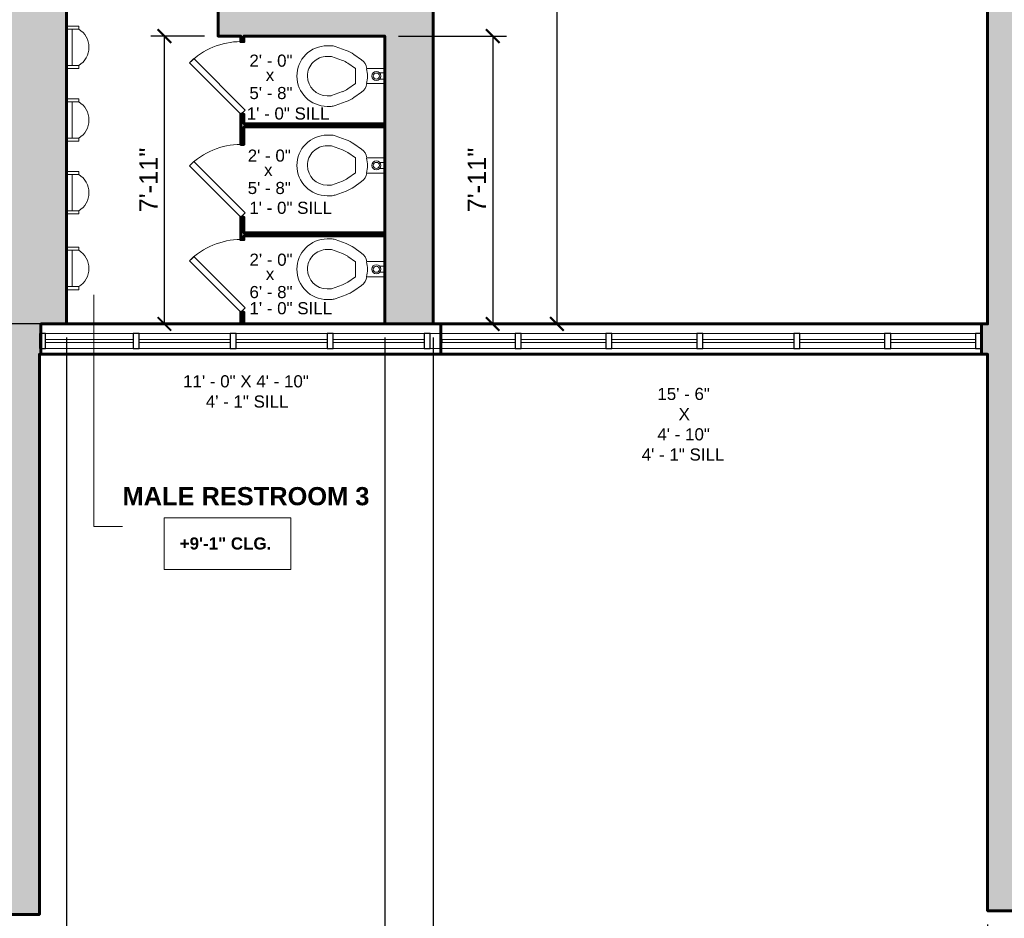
# Model space of a CAD drawing. Header units: inches. Extents: x -2078 to 109126, y -964 to 6385.
# Tile 154 of 256: x 25707 to 26032, y 3670 to 3966. Entities that reach past the tile are written whole.
import ezdxf

# ---------------------------------------------------------------- set-up
doc = ezdxf.new("R2010")
doc.units = ezdxf.units.IN
doc.header["$MEASUREMENT"] = 0
for name, color, linetype, lineweight in [('A-ANNO', 2, 'Continuous', 5), ('A-ANNO-DIMS', 1, 'Continuous', 9), ('A-DOOR', 1, 'Continuous', 18), ('A-FIXT', 150, 'Continuous', 9), ('A-GLAZ-CURT', 52, 'Continuous', 9), ('A-GLAZ-CWMG', 51, 'Continuous', 9), ('A-WALL', 3, 'Continuous', 40), ('A-WINDOWS', 2, 'Continuous', 18)]:
    doc.layers.add(name, color=color, linetype=linetype, lineweight=lineweight)
doc.layers.add('A-HATCH', color=9, linetype='Continuous')
doc.styles.add('Arial_1', font='arial.ttf', dxfattribs={"height": 0.0625})
doc.styles.add('Arial_2', font='arial.ttf', dxfattribs={"height": 3})
doc.styles.add('Arial_B', font='arialbd.ttf', dxfattribs={"height": 4.5})
doc.styles.add('Arial_B_1', font='arialbd.ttf', dxfattribs={"height": 3})
doc.styles.add('JC', font='arial.ttf', dxfattribs={"height": 0.125})
doc.dimstyles.new('JC-DIMS', dxfattribs={"dimtxt": 0.125, "dimasz": 0.09375, "dimexe": 0.09375, "dimexo": 0.09375, "dimgap": 0.046875, "dimtad": 1, "dimdec": 1, "dimzin": 0, "dimdsep": 46, "dimlunit": 4, "dimtxsty": 'JC', "dimblk": 'ARCHTICK', "dimcen": 0.09, "dimclrd": 1, "dimclre": 1, "dimclrt": 256, "dimadec": 0, "dimazin": 0, "dimtfac": 1, "dimtdec": 1, "dimtofl": 0, "dimtmove": 1, "dimatfit": 3, "dimfxl": 1, "dimtolj": 1, "dimtzin": 0, "dimarcsym": 0})

# ---------------------------------------------------------------- blocks, each defined once
blk = doc.blocks.new('Instance - Opening - 16_ x 24_-1571883-3RD FL')
at = {"layer": 'A-WINDOWS'}
for p, q in [((-66, -5), (-66, 5)), ((-66, 5), (66, 5)), ((66, 5), (66, -5)), ((66, -5), (-66, -5))]:
    blk.add_line(p, q, dxfattribs=at)
blk = doc.blocks.new('System Panel - Glazed-1686728-3RD FL')
at = {"layer": 'A-GLAZ-CURT', "lineweight": 18}
for p, q in [((14.5, 0.5), (-14.5, 0.5)), ((-14.5, 0.5), (-14.5, -0.5)), ((14.5, -0.5), (14.5, 0.5)), ((-14.5, -0.5), (14.5, -0.5))]:
    blk.add_line(p, q, dxfattribs=at)
blk = doc.blocks.new('M_Toilet-Commercial-Wall-3D - 380mm Seat Height-1680325-3RD FL')
at = {"layer": 'A-FIXT'}
for p, q in [((5.94, 27), (5.94, 25.71)), ((9.44, 25.71), (9.44, 27)), ((22.44, 27), (22.44, 25.71)), ((25.94, 25.71), (25.94, 27)), ((6.18, 24.34), (7.5, 20.72)), ((10.79, 21.92), (9.47, 25.53)), ((22.41, 25.53), (21.1, 21.92)), ((24.38, 20.72), (25.7, 24.34)), ((13.47, 17.65), (11.69, 20.18)), ((20.19, 20.18), (18.42, 17.65)), ((8.82, 18.18), (10.6, 15.64)), ((13.47, 17.65), (18.42, 17.65)), ((21.28, 15.64), (23.06, 18.18)), ((13.44, 13.96), (13.44, 8)), ((18.44, 8), (18.44, 13.96)), ((14.93, 8), (14.93, 9.67)), ((16.95, 8), (16.95, 9.67))]:
    blk.add_line(p, q, dxfattribs=at)
for centre, radius, start, end in [((15.94, 27), 10, 90, 180), ((15.94, 27), 10, 360, 90), ((15.94, 27), 6.5, 90, 180), ((15.94, 27), 6.5, 360, 90), ((9.94, 25.71), 4, 180, 200), ((21.94, 25.71), 4, 340, 0), ((17.83, 24.48), 11, 200, 215), ((17.83, 24.48), 7.5, 200, 215), ((14.05, 24.48), 7.5, 325, 340), ((14.05, 24.48), 11, 325, 340), ((13.88, 17.93), 4, 215, 263.7549), ((15.9, 23.78), 10.07, 255.8499, 284.1501), ((18.01, 17.93), 4, 276.2451, 325), ((15.94, 10.78), 1.5, 360, 180), ((15.94, 10.78), 1.5, 180, 0), ((15.94, 10.78), 1, 360, 180), ((15.94, 10.78), 1, 180, 360)]:
    blk.add_arc(centre, radius, start, end, dxfattribs=at)
blk = doc.blocks.new('M_Urinal-Wall-3D - M_Urinal-Wall-3D-1680492-3RD FL')
at = {"layer": 'A-FIXT'}
for p, q in [((-10.29, 22), (-11.29, 22)), ((-11.29, 22), (-11.29, 18)), ((-10.29, 22), (-10.29, 18)), ((-10.29, 19.85), (-10.29, 18)), ((1.71, 19.85), (-10.29, 19.85)), ((2.73, 22), (1.71, 22)), ((1.71, 22), (1.71, 18)), ((1.71, 18), (1.71, 19.85)), ((2.73, 18), (2.73, 22))]:
    blk.add_line(p, q, dxfattribs=at)
blk.add_arc((-4.29, 18.39), 7, 31.0027, 148.9973, dxfattribs=at)
blk = doc.blocks.new('JC_SINGLE DOOR-NO TRIM - SINGLE DOOR-1712337-3RD FL')
at = {"layer": 'A-DOOR', "lineweight": 30}
for p, q in [((-6.38, -16.06), (10.59, 0.91)), ((10.59, 0.91), (12, -0.5)), ((12, -0.5), (-4.97, -17.47)), ((-4.97, -17.47), (-6.38, -16.06))]:
    blk.add_line(p, q, dxfattribs=at)
at = {"layer": 'A-DOOR', "lineweight": 9}
blk.add_arc((12, -0.5), 24, 180, 225, dxfattribs=at)
blk = doc.blocks.new('System Panel - Glazed-1686729-3RD FL')
at = {"layer": 'A-GLAZ-CURT', "lineweight": 18}
for p, q in [((15, 0.5), (-15, 0.5)), ((-15, 0.5), (-15, -0.5)), ((15, -0.5), (15, 0.5)), ((-15, -0.5), (15, -0.5))]:
    blk.add_line(p, q, dxfattribs=at)
blk = doc.blocks.new('System Panel - Glazed-1686730-3RD FL')
at = {"layer": 'A-GLAZ-CURT', "lineweight": 18}
for p, q in [((14, 0.5), (-14, 0.5)), ((-14, 0.5), (-14, -0.5)), ((14, -0.5), (14, 0.5)), ((-14, -0.5), (14, -0.5))]:
    blk.add_line(p, q, dxfattribs=at)
blk = doc.blocks.new('Rectangular Mullion - 2_5_ x 5_ rectangular-V13-3RD FL')
at = {"layer": 'A-GLAZ-CWMG', "lineweight": 30}
for p, q in [((0, 2.5), (-2, 2.5)), ((-2, 2.5), (-2, -2.5)), ((0, -2.5), (0, 2.5)), ((-2, -2.5), (0, -2.5))]:
    blk.add_line(p, q, dxfattribs=at)
blk = doc.blocks.new('Rectangular Mullion - 2_5_ x 5_ rectangular-V14-3RD FL')
at = {"layer": 'A-GLAZ-CWMG', "lineweight": 30}
for p, q in [((-2, 2.5), (0, 2.5)), ((-2, -2.5), (-2, 2.5)), ((0, 2.5), (0, -2.5)), ((0, -2.5), (-2, -2.5))]:
    blk.add_line(p, q, dxfattribs=at)
blk = doc.blocks.new('Rectangular Mullion - 2_5_ x 5_ rectangular-1684009-3RD FL')
at = {"layer": 'A-GLAZ-CWMG'}
for p, q in [((-934.7, 173.07), (-934.7, 202.07)), ((-929.7, 173.07), (-929.7, 202.07))]:
    blk.add_line(p, q, dxfattribs=at)
blk = doc.blocks.new('Rectangular Mullion - 2_5_ x 5_ rectangular-V15-3RD FL')
at = {"layer": 'A-GLAZ-CWMG', "lineweight": 30}
for p, q in [((-1, 2.5), (1, 2.5)), ((-1, -2.5), (-1, 2.5)), ((1, 2.5), (1, -2.5)), ((1, -2.5), (-1, -2.5))]:
    blk.add_line(p, q, dxfattribs=at)
blk = doc.blocks.new('Rectangular Mullion - 2_5_ x 5_ rectangular-1657292-3RD FL')
at = {"layer": 'A-GLAZ-CWMG'}
for p, q in [((-934.7, -5.73), (-934.7, 24.27)), ((-929.7, -5.73), (-929.7, 24.27))]:
    blk.add_line(p, q, dxfattribs=at)
blk = doc.blocks.new('Rectangular Mullion - 2_5_ x 5_ rectangular-V16-3RD FL')
at = {"layer": 'A-GLAZ-CWMG'}
for p, q in [((-261.14, -235.09), (-264.63, -235.09)), ((-236.63, -235.09), (-260.63, -235.09)), ((-261.14, -240.09), (-264.63, -240.09)), ((-236.63, -240.09), (-260.63, -240.09))]:
    blk.add_line(p, q, dxfattribs=at)
blk = doc.blocks.new('Rectangular Mullion - 2_5_ x 5_ rectangular-1576961-3RD FL')
at = {"layer": 'A-GLAZ-CWMG'}
for p, q in [((950.3, 463.57), (922.3, 463.57)), ((950.3, 458.57), (922.3, 458.57))]:
    blk.add_line(p, q, dxfattribs=at)
blk = doc.blocks.new('Rectangular Mullion - 2_5_ x 5_ rectangular-1686727-3RD FL')
at = {"layer": 'A-GLAZ-CWMG'}
for p, q in [((-84.64, -235.09), (-112.63, -235.09)), ((-84.64, -240.09), (-112.63, -240.09))]:
    blk.add_line(p, q, dxfattribs=at)
blk = doc.blocks.new('_ArchTick')
at = {"color": 0, "linetype": 'ByBlock', "const_width": 0.15}
blk.add_lwpolyline([(-0.5, -0.5), (0.5, 0.5)], dxfattribs=at)
blk = doc.blocks.new('*D779')
at = {"layer": 'A-ANNO-DIMS', "color": 1, "lineweight": -2, "transparency": 16777216}
for p, q in [((25713.33, 3666.66), (25713.33, 3379.5)), ((26026.32, 3667.86), (26026.32, 3379.5)), ((25713.33, 3384), (26026.32, 3384))]:
    blk.add_line(p, q, dxfattribs=at)
at = {"layer": 'Defpoints', "color": 0, "transparency": 16777216}
for p in [(26026.32, 3672.36), (25713.33, 3671.16), (26026.32, 3384)]:
    blk.add_point(p, dxfattribs=at)
at = {"layer": 'A-ANNO-DIMS', "color": 1, "lineweight": -2, "transparency": 16777216, "xscale": 4.5, "yscale": 4.5, "zscale": 4.5, "rotation": 180}
blk.add_blockref('_ArchTick', (25713.33, 3384), dxfattribs=at)
at = {"layer": 'A-ANNO-DIMS', "color": 1, "lineweight": -2, "transparency": 16777216, "xscale": 4.5, "yscale": 4.5, "zscale": 4.5}
blk.add_blockref('_ArchTick', (26026.32, 3384), dxfattribs=at)
at = {"layer": 'A-ANNO-DIMS', "transparency": 16777216, "insert": (25869.82, 3389.32), "char_height": 6, "width": 0.4874, "attachment_point": 5, "style": 'JC'}
blk.add_mtext('\\A1;26\'-1"', dxfattribs=at)
blk = doc.blocks.new('*D781')
at = {"layer": 'A-ANNO-DIMS', "color": 1, "lineweight": -2, "transparency": 16777216}
for p, q in [((25843.33, 3861.52), (25843.33, 3422.48)), ((26026.32, 3667.86), (26026.32, 3422.48)), ((25843.33, 3426.98), (26026.32, 3426.98))]:
    blk.add_line(p, q, dxfattribs=at)
at = {"layer": 'Defpoints', "color": 0, "transparency": 16777216}
for p in [(25843.33, 3866.02), (26026.32, 3672.36), (26026.32, 3426.98)]:
    blk.add_point(p, dxfattribs=at)
at = {"layer": 'A-ANNO-DIMS', "color": 1, "lineweight": -2, "transparency": 16777216, "xscale": 4.5, "yscale": 4.5, "zscale": 4.5, "rotation": 180}
blk.add_blockref('_ArchTick', (25843.33, 3426.98), dxfattribs=at)
at = {"layer": 'A-ANNO-DIMS', "color": 1, "lineweight": -2, "transparency": 16777216, "xscale": 4.5, "yscale": 4.5, "zscale": 4.5}
blk.add_blockref('_ArchTick', (26026.32, 3426.98), dxfattribs=at)
at = {"layer": 'A-ANNO-DIMS', "transparency": 16777216, "insert": (25934.82, 3432.29), "char_height": 6, "width": 0.4874, "attachment_point": 5, "style": 'JC'}
blk.add_mtext('\\A1;15\'-3"', dxfattribs=at)
blk = doc.blocks.new('*D783')
at = {"layer": 'A-ANNO-DIMS', "color": 1, "lineweight": -2, "transparency": 16777216}
for p, q in [((25722.33, 3861.52), (25722.33, 3423.14)), ((25827.33, 3861.52), (25827.33, 3423.14)), ((25722.33, 3427.64), (25827.33, 3427.64))]:
    blk.add_line(p, q, dxfattribs=at)
at = {"layer": 'Defpoints', "color": 0, "transparency": 16777216}
for p in [(25722.33, 3866.02), (25827.33, 3866.02), (25827.33, 3427.64)]:
    blk.add_point(p, dxfattribs=at)
at = {"layer": 'A-ANNO-DIMS', "color": 1, "lineweight": -2, "transparency": 16777216, "xscale": 4.5, "yscale": 4.5, "zscale": 4.5, "rotation": 180}
blk.add_blockref('_ArchTick', (25722.33, 3427.64), dxfattribs=at)
at = {"layer": 'A-ANNO-DIMS', "color": 1, "lineweight": -2, "transparency": 16777216, "xscale": 4.5, "yscale": 4.5, "zscale": 4.5}
blk.add_blockref('_ArchTick', (25827.33, 3427.64), dxfattribs=at)
at = {"layer": 'A-ANNO-DIMS', "transparency": 16777216, "insert": (25774.83, 3432.95), "char_height": 6, "width": 0.4008, "attachment_point": 5, "style": 'JC'}
blk.add_mtext('\\A1;8\'-9"', dxfattribs=at)
blk = doc.blocks.new('*D709')
at = {"layer": 'A-ANNO-DIMS', "color": 1, "lineweight": -2, "transparency": 16777216}
for p, q in [((25885.3, 4170.02), (25879.64, 4170.02)), ((25884.14, 4170.02), (25884.14, 3866.02)), ((25885.3, 3866.02), (25879.64, 3866.02))]:
    blk.add_line(p, q, dxfattribs=at)
at = {"layer": 'Defpoints', "color": 0, "transparency": 16777216}
for p in [(25889.8, 4170.02), (25884.14, 3866.02), (25889.8, 3866.02)]:
    blk.add_point(p, dxfattribs=at)
at = {"layer": 'A-ANNO-DIMS', "color": 1, "lineweight": -2, "transparency": 16777216, "xscale": 4.5, "yscale": 4.5, "zscale": 4.5}
for p, rotation in [((25884.14, 4170.02), 90), ((25884.14, 3866.02), 270)]:
    blk.add_blockref('_ArchTick', p, dxfattribs=dict(at, rotation=rotation))
at = {"layer": 'A-ANNO-DIMS', "transparency": 16777216, "insert": (25878.82, 4018.02), "char_height": 6, "width": 0.4874, "attachment_point": 5, "rotation": 90, "style": 'JC'}
blk.add_mtext('\\A1;25\'-4"', dxfattribs=at)
blk = doc.blocks.new('*D711')
at = {"layer": 'A-ANNO-DIMS', "color": 1, "lineweight": -2, "transparency": 16777216}
for p, q in [((25831.83, 3961.02), (25867.46, 3961.02)), ((25862.96, 3961.02), (25862.96, 3866.02)), ((25864.12, 3866.02), (25858.46, 3866.02))]:
    blk.add_line(p, q, dxfattribs=at)
at = {"layer": 'Defpoints', "color": 0, "transparency": 16777216}
for p in [(25827.33, 3961.02), (25862.96, 3866.02), (25868.62, 3866.02)]:
    blk.add_point(p, dxfattribs=at)
at = {"layer": 'A-ANNO-DIMS', "color": 1, "lineweight": -2, "transparency": 16777216, "xscale": 4.5, "yscale": 4.5, "zscale": 4.5}
for p, rotation in [((25862.96, 3961.02), 90), ((25862.96, 3866.02), 270)]:
    blk.add_blockref('_ArchTick', p, dxfattribs=dict(at, rotation=rotation))
at = {"layer": 'A-ANNO-DIMS', "transparency": 16777216, "insert": (25857.7, 3913.52), "char_height": 6, "width": 0.4874, "attachment_point": 5, "rotation": 90, "style": 'JC'}
blk.add_mtext('\\A1;7\'-11"', dxfattribs=at)
blk = doc.blocks.new('*D727')
at = {"layer": 'A-ANNO-DIMS', "color": 1, "lineweight": -2, "transparency": 16777216}
for p, q in [((25717.83, 4023.02), (25657.94, 4023.02)), ((25662.44, 3866.02), (25662.44, 4023.02)), ((25717.83, 3866.02), (25657.94, 3866.02))]:
    blk.add_line(p, q, dxfattribs=at)
at = {"layer": 'Defpoints', "color": 0, "transparency": 16777216}
for p in [(25662.44, 4023.02), (25722.33, 4023.02), (25722.33, 3866.02)]:
    blk.add_point(p, dxfattribs=at)
at = {"layer": 'A-ANNO-DIMS', "color": 1, "lineweight": -2, "transparency": 16777216, "xscale": 4.5, "yscale": 4.5, "zscale": 4.5}
for p, rotation in [((25662.44, 4023.02), 90), ((25662.44, 3866.02), 270)]:
    blk.add_blockref('_ArchTick', p, dxfattribs=dict(at, rotation=rotation))
at = {"layer": 'A-ANNO-DIMS', "transparency": 16777216, "insert": (25657.13, 3944.52), "char_height": 6, "width": 0.4874, "attachment_point": 5, "rotation": 90, "style": 'JC'}
blk.add_mtext('\\A1;13\'-1"', dxfattribs=at)
blk = doc.blocks.new('*D847')
at = {"layer": 'A-ANNO-DIMS', "color": 1, "lineweight": -2, "transparency": 16777216}
for p, q in [((27133.76, 4411.52), (27133.76, 3338.45)), ((25168.76, 3666.42), (25168.76, 3338.45)), ((25168.76, 3342.95), (27133.76, 3342.95))]:
    blk.add_line(p, q, dxfattribs=at)
at = {"layer": 'Defpoints', "color": 0, "transparency": 16777216}
for p in [(27133.76, 4416.02), (25168.76, 3670.92), (27133.76, 3342.95)]:
    blk.add_point(p, dxfattribs=at)
at = {"layer": 'A-ANNO-DIMS', "color": 1, "lineweight": -2, "transparency": 16777216, "xscale": 4.5, "yscale": 4.5, "zscale": 4.5, "rotation": 180}
blk.add_blockref('_ArchTick', (25168.76, 3342.95), dxfattribs=at)
at = {"layer": 'A-ANNO-DIMS', "color": 1, "lineweight": -2, "transparency": 16777216, "xscale": 4.5, "yscale": 4.5, "zscale": 4.5}
blk.add_blockref('_ArchTick', (27133.76, 3342.95), dxfattribs=at)
at = {"layer": 'A-ANNO-DIMS', "transparency": 16777216, "insert": (26151.26, 3348.27), "char_height": 6, "width": 0.5739, "attachment_point": 5, "style": 'JC'}
blk.add_mtext('\\A1;163\'-9"', dxfattribs=at)
blk = doc.blocks.new('*D849')
at = {"layer": 'A-ANNO-DIMS', "color": 1, "lineweight": -2, "transparency": 16777216}
for p, q in [((25767.83, 3961.02), (25750.1, 3961.02)), ((25754.6, 3866.02), (25754.6, 3961.02)), ((25753.44, 3866.02), (25759.1, 3866.02))]:
    blk.add_line(p, q, dxfattribs=at)
at = {"layer": 'Defpoints', "color": 0, "transparency": 16777216}
for p in [(25754.6, 3961.02), (25772.33, 3961.02), (25748.94, 3866.02)]:
    blk.add_point(p, dxfattribs=at)
at = {"layer": 'A-ANNO-DIMS', "color": 1, "lineweight": -2, "transparency": 16777216, "xscale": 4.5, "yscale": 4.5, "zscale": 4.5}
for p, rotation in [((25754.6, 3961.02), 90), ((25754.6, 3866.02), 270)]:
    blk.add_blockref('_ArchTick', p, dxfattribs=dict(at, rotation=rotation))
at = {"layer": 'A-ANNO-DIMS', "transparency": 16777216, "insert": (25749.34, 3913.52), "char_height": 6, "width": 0.4874, "attachment_point": 5, "rotation": 90, "style": 'JC'}
blk.add_mtext('\\A1;7\'-11"', dxfattribs=at)
blk = doc.blocks.new('JC- existing door Tag_quad - JC- existing door Tag_quad-839775-3RD FL')
at = {"layer": 'A-ANNO', "insert": (-0.0234, 0.0378), "char_height": 0.0625, "width": 0.0505, "attachment_point": 1, "style": 'Arial_1', "bg_fill": 2}
blk.add_mtext('x', dxfattribs=at)

msp = doc.modelspace()

# ---------------------------------------------------------------- hatches: boundary and pattern name
at = {"layer": 'A-HATCH'}
h = msp.add_hatch(color=256, dxfattribs=at)
h.dxf.hatch_style = 1
h.paths.add_polyline_path([(26037.316, 4170.021), (26065.816, 4170.021), (26065.816, 4176.021), (25996.316, 4176.021), (25996.316, 4170.021), (26026.316, 4170.021), (26026.316, 3866.021), (26024.316, 3866.021), (26024.316, 3856.021), (26026.316, 3856.021), (26026.316, 3672.362), (26037.316, 3672.362), (26037.316, 3708.021), (26037.816, 3708.021), (26037.816, 3718.021), (26037.316, 3718.021)])

# ---------------------------------------------------------------- linework, layer by layer
at = {"layer": 'A-ANNO'}
for p, q in [((25731.365, 3875.659), (25731.365, 3799.153)), ((25731.365, 3799.153), (25740.783, 3799.152))]:
    msp.add_line(p, q, dxfattribs=at)
at = {"layer": 'A-ANNO', "flags": 128}
msp.add_lwpolyline([(25754.544, 3802.022), (25796.28, 3802.022), (25796.28, 3784.954), (25754.544, 3784.954)], close=True, dxfattribs=at)
at = {"layer": 'A-GLAZ-CURT', "lineweight": 18}
for p, q in [((25870.325, 3860.862), (25846.325, 3860.862)), ((25846.325, 3860.862), (25846.325, 3859.862)), ((25900.325, 3860.862), (25872.325, 3860.862)), ((25930.325, 3860.862), (25902.325, 3860.862)), ((25962.325, 3860.862), (25932.325, 3860.862)), ((25992.325, 3860.862), (25964.325, 3860.862)), ((26022.316, 3860.862), (25994.325, 3860.862)), ((26024.316, 3859.862), (26024.316, 3860.862)), ((25846.325, 3859.862), (25870.325, 3859.862)), ((25872.325, 3859.862), (25900.325, 3859.862)), ((25902.325, 3859.862), (25930.325, 3859.862)), ((25932.325, 3859.862), (25962.325, 3859.862)), ((25964.325, 3859.862), (25992.325, 3859.862)), ((25994.325, 3859.862), (26022.316, 3859.862))]:
    msp.add_line(p, q, dxfattribs=at)
at = {"layer": 'A-WALL', "lineweight": 60}
for p, q in [((25827.325, 3931.063), (25827.325, 3932.063)), ((25827.325, 3895.063), (25827.325, 3896.063)), ((25843.325, 3866.021), (26024.316, 3866.021)), ((25845.821, 3856.021), (25845.821, 3866.021)), ((26024.316, 3866.021), (26024.316, 3856.021)), ((25713.821, 3856.021), (25845.821, 3856.021)), ((26024.316, 3856.021), (25845.821, 3856.021))]:
    msp.add_line(p, q, dxfattribs=at)
at = {"layer": 'A-WALL'}
for p, q in [((25722.325, 3866.021), (25779.825, 3866.021)), ((25843.325, 3866.021), (25845.821, 3866.021))]:
    msp.add_line(p, q, dxfattribs=at)
at = {"layer": 'A-WALL', "lineweight": 60}
for points in [[(26265.316, 3718.021), (26037.816, 3718.021), (26037.316, 3718.021), (26037.316, 4170.021), (26065.816, 4170.021), (26065.816, 4176.021), (25996.316, 4176.021), (25996.316, 4170.021), (26026.316, 4170.021), (26026.316, 3866.021), (26024.316, 3866.021)], [(25692.325, 4029.021), (25735.325, 4029.021), (25735.325, 4032.331), (25741.325, 4032.331), (25741.325, 4030.021), (25754.872, 4030.021), (25754.872, 4023.021), (25722.325, 4023.021), (25722.325, 3866.021), (25713.821, 3866.021), (25713.821, 3856.021), (25713.325, 3856.021), (25713.325, 3671.157), (25701.325, 3671.157)], [(26037.816, 3708.021), (26037.316, 3708.021), (26037.316, 3672.362), (26026.316, 3672.362), (26026.316, 3856.021), (26024.316, 3856.021)]]:
    msp.add_lwpolyline(points, dxfattribs=at)
msp.add_lwpolyline([(25779.825, 3866.021), (25780.825, 3866.021), (25780.825, 3869.876), (25779.825, 3869.876)], close=True, dxfattribs=at)
at = {"layer": 'A-WALL'}
msp.add_lwpolyline([(25713.449, 3856.021), (25713.449, 3671.805), (25713.325, 3671.805)], dxfattribs=at)

# ---------------------------------------------------------------- block references
at = {"layer": 'A-DOOR', "rotation": 269.9999999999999}
for p in [(25780.325, 3947.197), (25780.325, 3913.251), (25780.325, 3881.876)]:
    msp.add_blockref('JC_SINGLE DOOR-NO TRIM - SINGLE DOOR-1712337-3RD FL', p, dxfattribs=at)
at = {"layer": 'A-FIXT'}
for name, p, rotation in [('M_Urinal-Wall-3D - M_Urinal-Wall-3D-1680492-3RD FL', (25704.325, 3953.037), 269.9999999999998), ('M_Toilet-Commercial-Wall-3D - 380mm Seat Height-1680325-3RD FL', (25835.325, 3931.89), 89.99999999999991), ('M_Urinal-Wall-3D - M_Urinal-Wall-3D-1680492-3RD FL', (25704.325, 3929.037), 269.9999999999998), ('M_Toilet-Commercial-Wall-3D - 380mm Seat Height-1680325-3RD FL', (25835.325, 3902.39), 89.99999999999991), ('M_Urinal-Wall-3D - M_Urinal-Wall-3D-1680492-3RD FL', (25704.325, 3905.037), 269.9999999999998), ('M_Toilet-Commercial-Wall-3D - 380mm Seat Height-1680325-3RD FL', (25835.325, 3868.14), 89.99999999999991), ('M_Urinal-Wall-3D - M_Urinal-Wall-3D-1680492-3RD FL', (25704.325, 3880.037), 269.9999999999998)]:
    msp.add_blockref(name, p, dxfattribs=dict(at, rotation=rotation))
at = {"layer": 'A-GLAZ-CURT'}
for name, p in [('System Panel - Glazed-1686728-3RD FL', (25729.825, 3860.362)), ('System Panel - Glazed-1686729-3RD FL', (25761.325, 3860.362)), ('System Panel - Glazed-1686729-3RD FL', (25793.325, 3860.362)), ('System Panel - Glazed-1686729-3RD FL', (25825.325, 3860.362)), ('System Panel - Glazed-1686730-3RD FL', (26008.321, 3860.362))]:
    msp.add_blockref(name, p, dxfattribs=at)
at = {"layer": 'A-GLAZ-CWMG'}
for name, p, rotation in [('Rectangular Mullion - 2_5_ x 5_ rectangular-V13-3RD FL', (25713.325, 3860.362), 180), ('Rectangular Mullion - 2_5_ x 5_ rectangular-1684009-3RD FL', (25917.393, 4792.562), 90.00000000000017), ('Rectangular Mullion - 2_5_ x 5_ rectangular-1657292-3RD FL', (25770.597, 4792.562), 89.99999999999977), ('Rectangular Mullion - 2_5_ x 5_ rectangular-1657292-3RD FL', (25802.597, 4792.562), 89.99999999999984), ('Rectangular Mullion - 2_5_ x 5_ rectangular-1657292-3RD FL', (25834.597, 4792.562), 89.99999999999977), ('Rectangular Mullion - 2_5_ x 5_ rectangular-1657292-3RD FL', (25956.597, 4792.562), 89.99999999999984)]:
    msp.add_blockref(name, p, dxfattribs=dict(at, rotation=rotation))
at = {"layer": 'A-GLAZ-CWMG', "extrusion": (0, 0, -1), "rotation": 180}
for name, p in [('Rectangular Mullion - 2_5_ x 5_ rectangular-V15-3RD FL', (-25745.325, 3860.362)), ('Rectangular Mullion - 2_5_ x 5_ rectangular-V15-3RD FL', (-25777.325, 3860.362)), ('Rectangular Mullion - 2_5_ x 5_ rectangular-V15-3RD FL', (-25809.325, 3860.362)), ('Rectangular Mullion - 2_5_ x 5_ rectangular-V15-3RD FL', (-25841.325, 3860.362)), ('Rectangular Mullion - 2_5_ x 5_ rectangular-V15-3RD FL', (-25871.325, 3860.362)), ('Rectangular Mullion - 2_5_ x 5_ rectangular-V15-3RD FL', (-25901.325, 3860.362)), ('Rectangular Mullion - 2_5_ x 5_ rectangular-V15-3RD FL', (-25931.325, 3860.362)), ('Rectangular Mullion - 2_5_ x 5_ rectangular-V15-3RD FL', (-25963.325, 3860.362)), ('Rectangular Mullion - 2_5_ x 5_ rectangular-V15-3RD FL', (-25993.325, 3860.362)), ('Rectangular Mullion - 2_5_ x 5_ rectangular-V14-3RD FL', (-26024.316, 3860.362))]:
    msp.add_blockref(name, p, dxfattribs=at)
at = {"layer": 'A-GLAZ-CWMG'}
for name, p in [('Rectangular Mullion - 2_5_ x 5_ rectangular-V16-3RD FL', (26106.959, 4097.954)), ('Rectangular Mullion - 2_5_ x 5_ rectangular-1576961-3RD FL', (24950.025, 3399.294)), ('Rectangular Mullion - 2_5_ x 5_ rectangular-1576961-3RD FL', (24980.025, 3399.294)), ('Rectangular Mullion - 2_5_ x 5_ rectangular-1576961-3RD FL', (25042.025, 3399.294)), ('Rectangular Mullion - 2_5_ x 5_ rectangular-1686727-3RD FL', (26106.959, 4097.954))]:
    msp.add_blockref(name, p, dxfattribs=at)
at = {"layer": 'A-WINDOWS', "rotation": 180}
msp.add_blockref('Instance - Opening - 16_ x 24_-1571883-3RD FL', (25779.821, 3861.021), dxfattribs=at)

# ---------------------------------------------------------------- texts
at = {"layer": 'A-ANNO', "attachment_point": 1}
for s, insert, char_height, width, style in [('2\' - 0"', (25782.664, 3954.914), 4, 17.978, 'Arial_2'), ('5\' - 8"', (25782.664, 3944.233), 4, 17.978, 'Arial_2'), ('1\' - 0" SILL', (25781.785, 3937.475), 4, 35.83209, 'Arial_2'), ('2\' - 0"', (25782.104, 3923.577), 4, 17.978, 'Arial_2'), ('5\' - 8"', (25782.104, 3912.896), 4, 17.978, 'Arial_2'), ('1\' - 0" SILL', (25782.634, 3906.353), 4, 35.83209, 'Arial_2'), ('2\' - 0"', (25782.683, 3889.222), 4, 17.978, 'Arial_2'), ('6\' - 8"', (25782.683, 3878.54), 4, 17.978, 'Arial_2'), ('1\' - 0" SILL', (25782.683, 3873.207), 4, 35.83209, 'Arial_2'), ('11\' - 0" X 4\' - 10"', (25760.774, 3849.082), 4, 52.318, 'Arial_2'), ('15\' - 6"', (25917.313, 3844.918), 4, 21.816, 'Arial_2'), ('4\' - 1" SILL', (25768.274, 3842.415), 4, 34.138, 'Arial_2'), ('X', (25924.313, 3838.251), 4, 4.646, 'Arial_2'), ('4\' - 10"', (25917.313, 3831.584), 4, 21.816, 'Arial_2'), ('4\' - 1" SILL', (25912.146, 3824.918), 4, 34.138, 'Arial_2'), ('MALE RESTROOM 3', (25740.783, 3812.177), 6, 91.708, 'Arial_B'), ('+9\'-1" CLG.', (25759.664, 3795.569), 4, 37.976, 'Arial_B_1')]:
    msp.add_mtext(s, dxfattribs=dict(at, insert=insert, char_height=char_height, width=width, style=style))

# ---------------------------------------------------------------- dimensions: what is measured, and where the dimension line sits
at = {"layer": 'A-ANNO-DIMS'}
for base, p1, p2, picture, middle in [((27133.759, 3342.954), (25168.759, 3670.92), (27133.759, 4416.021), '*D847', (26151.259, 3348.27)), ((25827.325, 3427.635), (25722.325, 3866.021), (25827.325, 3866.021), '*D783', (25774.825, 3432.949)), ((26026.316, 3426.976), (25843.325, 3866.021), (26026.316, 3672.362), '*D781', (25934.821, 3432.292)), ((26026.316, 3384.003), (25713.325, 3671.157), (26026.316, 3672.362), '*D779', (25869.821, 3389.317))]:
    dim = msp.add_linear_dim(base=base, p1=p1, p2=p2, dimstyle='JC-DIMS', dxfattribs=at)
    dim.commit()
    dim.dimension.update_dxf_attribs({"geometry": picture, "text_midpoint": middle})
for base, p1, p2, picture, middle in [((25884.138, 3866.021), (25889.795, 4170.021), (25889.795, 3866.021), '*D709', (25878.825, 4018.021)), ((25662.444, 4023.021), (25722.325, 3866.021), (25722.325, 4023.021), '*D727', (25657.128, 3944.521)), ((25754.601, 3961.021), (25748.944, 3866.021), (25772.325, 3961.021), '*D849', (25749.339, 3913.521)), ((25862.959, 3866.021), (25827.325, 3961.021), (25868.616, 3866.021), '*D711', (25857.696, 3913.521))]:
    dim = msp.add_linear_dim(base=base, p1=p1, p2=p2, angle=90, dimstyle='JC-DIMS', dxfattribs=at)
    dim.commit()
    dim.dimension.update_dxf_attribs({"geometry": picture, "text_midpoint": middle})

# ---------------------------------------------------------------- next in the draw order: block references
at = {"layer": 'A-ANNO', "xscale": 64, "yscale": 64, "zscale": 64}
for p in [(25789.55, 3947.777), (25788.989, 3916.44), (25789.569, 3882.085)]:
    msp.add_blockref('JC- existing door Tag_quad - JC- existing door Tag_quad-839775-3RD FL', p, dxfattribs=at)

# ---------------------------------------------------------------- next in the draw order: hatches: boundary and pattern name
at = {"layer": 'A-HATCH'}
h = msp.add_hatch(color=256, dxfattribs=at)
h.dxf.hatch_style = 1
h.paths.add_polyline_path([(25843.325, 4170.021), (25960.316, 4170.021), (25960.316, 4176.021), (25920.77, 4176.021), (25920.77, 4194.548), (25916.77, 4194.548), (25916.77, 4176.021), (25843.325, 4176.021), (25843.325, 4195.021), (25830.825, 4195.021), (25830.825, 4189.021), (25837.325, 4189.021), (25837.325, 4116.021), (25774.325, 4116.021), (25774.325, 4189.021), (25802.825, 4189.021), (25802.825, 4195.021), (25755.325, 4195.021), (25755.325, 4189.021), (25761.325, 4189.021), (25761.325, 4116.021), (25695.325, 4116.021), (25695.325, 4189.021), (25723.325, 4189.021), (25723.325, 4195.021), (25687.325, 4195.021), (25687.325, 4110.021), (25735.325, 4110.021), (25735.325, 4068.331), (25741.325, 4068.331), (25741.325, 4110.021), (25827.325, 4110.021), (25827.325, 3971.021), (25772.325, 3971.021), (25772.325, 3961.021), (25779.825, 3961.021), (25779.825, 3959.197), (25780.825, 3959.197), (25780.825, 3961.021), (25827.325, 3961.021), (25827.325, 3932.063), (25780.825, 3932.063), (25780.825, 3935.197), (25779.825, 3935.197), (25779.825, 3925.251), (25780.825, 3925.251), (25780.825, 3931.063), (25827.325, 3931.063), (25827.325, 3896.063), (25780.825, 3896.063), (25780.825, 3901.251), (25779.825, 3901.251), (25779.825, 3893.876), (25780.825, 3893.876), (25780.825, 3895.063), (25827.325, 3895.063), (25827.325, 3866.021), (25843.325, 3866.021)])
h.paths.add_polyline_path([(25722.325, 4023.021), (25754.872, 4023.021), (25754.872, 4030.021), (25741.325, 4030.021), (25741.325, 4032.331), (25735.325, 4032.331), (25735.325, 4029.021), (25692.325, 4029.021), (25692.325, 4067.021), (25686.325, 4067.021), (25686.325, 3965.831), (25701.325, 3965.831), (25701.325, 3717.513), (25701.542, 3717.513), (25701.542, 3707.513), (25701.325, 3707.513), (25701.325, 3671.157), (25713.325, 3671.157), (25713.325, 3856.021), (25713.821, 3856.021), (25713.821, 3866.021), (25722.325, 3866.021)])

# ---------------------------------------------------------------- next in the draw order: linework, layer by layer
at = {"layer": 'A-WALL', "lineweight": 60}
for points in [[(25827.325, 3866.021), (25843.325, 3866.021), (25843.325, 4170.021), (25960.316, 4170.021), (25960.316, 4176.021), (25920.77, 4176.021), (25920.77, 4194.548), (25916.77, 4194.548), (25916.77, 4176.021), (25843.325, 4176.021), (25843.325, 4195.021), (25830.825, 4195.021), (25830.825, 4189.021), (25837.325, 4189.021), (25837.325, 4116.021), (25774.325, 4116.021), (25774.325, 4189.021), (25802.825, 4189.021), (25802.825, 4195.021), (25755.325, 4195.021), (25755.325, 4189.021), (25761.325, 4189.021), (25761.325, 4116.021), (25695.325, 4116.021)], [(25772.325, 3971.021), (25772.325, 3961.021), (25779.825, 3961.021), (25779.825, 3959.197), (25780.825, 3959.197), (25780.825, 3961.021), (25827.325, 3961.021), (25827.325, 3932.063), (25780.825, 3932.063), (25780.825, 3935.197), (25779.825, 3935.197), (25779.825, 3925.251), (25780.825, 3925.251), (25780.825, 3931.063), (25827.325, 3931.063), (25827.325, 3896.063), (25780.825, 3896.063), (25780.825, 3901.251), (25779.825, 3901.251), (25779.825, 3893.876), (25780.825, 3893.876), (25780.825, 3895.063), (25827.325, 3895.063), (25827.325, 3866.021), (25722.325, 3866.021)]]:
    msp.add_lwpolyline(points, dxfattribs=at)

doc.saveas('drawing.dxf')
